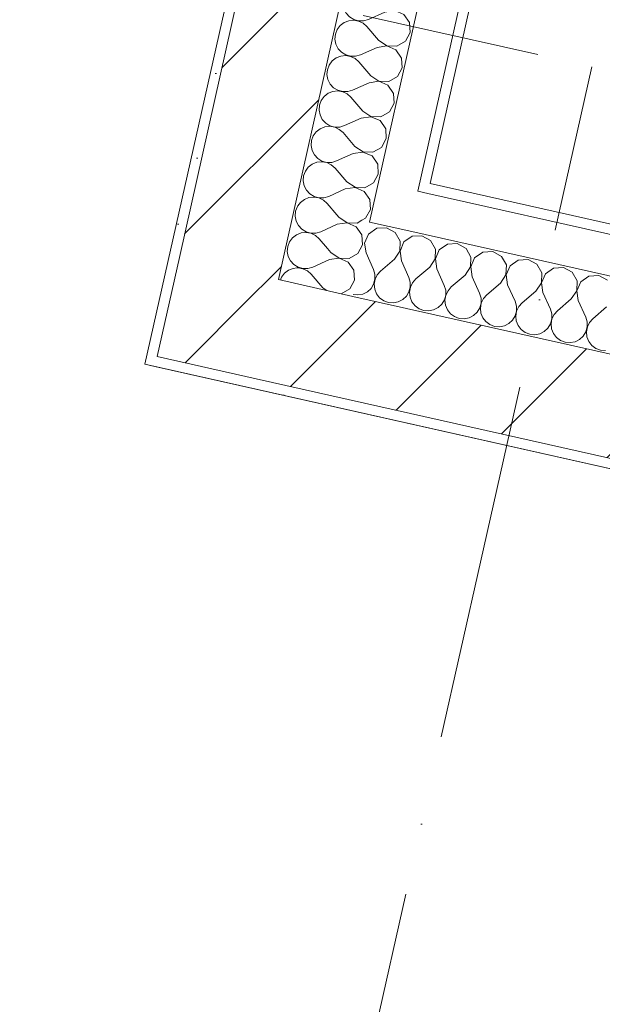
# Model space of a CAD drawing. Header units: millimetres. Extents: x -7145531 to -6681560, y 6117368 to 6219355.
# Tile 57 of 144: x -6952138 to -6950990, y 6149505 to 6151445. Entities that reach past the tile are written whole.
import ezdxf
from ezdxf.enums import TextEntityAlignment as Align

# ---------------------------------------------------------------- set-up
doc = ezdxf.new("R2010")
doc.units = ezdxf.units.MM
doc.header["$MEASUREMENT"] = 0
doc.linetypes.add('Штрихпунктирная', pattern=[670.277762, 352.777767, -176.388884, 0, -141.111112])
for name, color, linetype in [('S - МОП.АР', 7, 'Continuous'), ('АР-Чертеж-Оси_Осевые размеры.АР', 7, 'Continuous'), ('Кровля', 7, 'Continuous')]:
    doc.layers.add(name, color=color, linetype=linetype)
doc.layers.add('АР-Чертеж-Оси_Осевые размеры.АР_Ном._пера__120', color=7, linetype='Continuous', lineweight=0)
doc.layers.add('Кровля_Ном._пера__1', color=7, linetype='Continuous', lineweight=0)
doc.styles.add('РЎР“Р•РќР•Р\xa0Р\x98Р\xa0_РЎРўР\x98Р›Р¬_3', font='GOTHIC.TTF')
pattern_1 = [(45, (-6338440.43, 6562625.56), (-111.369318, 111.369318), [0, -105, 0, -157.5]), (110, (-6338090.43, 6562625.56), (148.001588, 53.868173), [0, -77, 0, -133])]
pattern_2 = [(45, (-6338440.43, 6562275.56), (-127.27922, 127.27922), [])]

# ---------------------------------------------------------------- blocks, each defined once
blk = doc.blocks.new('*X795', base_point=(-6338440.4, 6562275.6))
at = {"layer": 'Кровля_Ном._пера__1', "color": 7, "linetype": 'Continuous', "lineweight": 0}
for p, q in [((-6951463.6, 6151020.9), (-6951471.3, 6151031.9)), ((-6951462.5, 6151001.4), (-6951463.6, 6151020.9)), ((-6951524.5, 6150986), (-6951531.3, 6150993.9)), ((-6951471.8, 6150984.2), (-6951462.5, 6151001.4)), ((-6951527.6, 6150972.1), (-6951560.2, 6150957.4)), ((-6951508.3, 6150974.9), (-6951527.6, 6150972.1)), ((-6951524.5, 6150986), (-6951508.3, 6150975.2)), ((-6951508.3, 6150975.2), (-6951488.8, 6150974.5)), ((-6951490.4, 6150967.2), (-6951508.3, 6150974.9)), ((-6951488.8, 6150974.5), (-6951471.8, 6150984.2)), ((-6951589.3, 6150956), (-6951591.5, 6150955.8)), ((-6951579.6, 6150954.3), (-6951589.3, 6150956)), ((-6951589.1, 6150957.3), (-6951589, 6150957.2)), ((-6951589, 6150957.2), (-6951579.5, 6150954.6)), ((-6951570.7, 6150950), (-6951579.6, 6150954.3)), ((-6951579.5, 6150954.6), (-6951569.7, 6150954.7)), ((-6951563.3, 6150943.5), (-6951570.7, 6150950)), ((-6951569.7, 6150954.7), (-6951560.2, 6150957.4)), ((-6951479.2, 6150951.2), (-6951490.4, 6150967.2)), ((-6951478.1, 6150931.7), (-6951479.2, 6150951.2)), ((-6951622.3, 6150936.3), (-6951624, 6150931.8)), ((-6951540.2, 6150916.3), (-6951563.3, 6150943.5)), ((-6951487.5, 6150914.5), (-6951478.1, 6150931.7)), ((-6951540.2, 6150916.3), (-6951532.5, 6150911.3)), ((-6951504.3, 6150904.9), (-6951487.5, 6150914.5))]:
    blk.add_line(p, q, dxfattribs=at)
blk = doc.blocks.new('*X796', base_point=(-6338440.4, 6562275.6))
at = {"layer": 'Кровля_Ном._пера__1', "color": 7, "linetype": 'Continuous', "lineweight": 0}
for p, q in [((-6951594, 6151067.5), (-6951594.9, 6151057.7)), ((-6951590.6, 6151076.8), (-6951594, 6151067.5)), ((-6951589.8, 6151077.8), (-6951590.6, 6151076.8)), ((-6951594.9, 6151057.7), (-6951593, 6151048)), ((-6951593, 6151048), (-6951588.5, 6151039.3)), ((-6951508.9, 6151055.7), (-6951513, 6151060.6)), ((-6951508.9, 6151055.7), (-6951492.6, 6151044.9)), ((-6951473.1, 6151044.2), (-6951463.8, 6151049.6)), ((-6951588.5, 6151039.3), (-6951581.8, 6151032)), ((-6951581.8, 6151032), (-6951573.4, 6151026.9)), ((-6951573.4, 6151026.9), (-6951563.9, 6151024.3)), ((-6951554, 6151024.4), (-6951544.6, 6151027.1)), ((-6951512, 6151041.8), (-6951544.6, 6151027.1)), ((-6951492.7, 6151044.6), (-6951512, 6151041.8)), ((-6951474.8, 6151036.9), (-6951492.7, 6151044.6)), ((-6951492.6, 6151044.9), (-6951473.1, 6151044.2)), ((-6951471.3, 6151031.9), (-6951474.8, 6151036.9)), ((-6951606.2, 6151007.1), (-6951609.7, 6150997.8)), ((-6951600.4, 6151015), (-6951606.2, 6151007.1)), ((-6951592.6, 6151021), (-6951600.4, 6151015)), ((-6951583.4, 6151024.7), (-6951592.6, 6151021)), ((-6951573.6, 6151025.7), (-6951583.4, 6151024.7)), ((-6951563.9, 6151024), (-6951573.6, 6151025.7)), ((-6951563.9, 6151024.3), (-6951554, 6151024.4)), ((-6951555.1, 6151019.7), (-6951563.9, 6151024)), ((-6951547.7, 6151013.2), (-6951555.1, 6151019.7)), ((-6951531.3, 6150993.9), (-6951547.7, 6151013.2)), ((-6951609.7, 6150997.8), (-6951610.5, 6150988)), ((-6951610.5, 6150988), (-6951608.6, 6150978.3)), ((-6951608.6, 6150978.3), (-6951604.1, 6150969.6)), ((-6951604.1, 6150969.6), (-6951597.4, 6150962.3)), ((-6951608.2, 6150951.3), (-6951616, 6150945.3)), ((-6951599.1, 6150955), (-6951608.2, 6150951.3)), ((-6951591.5, 6150955.8), (-6951599.1, 6150955)), ((-6951597.4, 6150962.3), (-6951589.1, 6150957.3)), ((-6951621.9, 6150937.4), (-6951622.3, 6150936.3)), ((-6951616, 6150945.3), (-6951621.9, 6150937.4))]:
    blk.add_line(p, q, dxfattribs=at)
blk = doc.blocks.new('*X797', base_point=(-6338440.4, 6562275.6))
at = {"layer": 'Кровля_Ном._пера__1', "color": 7, "linetype": 'Continuous', "lineweight": 0}
for p, q in [((-6951421.3, 6151726.5), (-6951416.8, 6151723.8)), ((-6951443.9, 6151711.9), (-6951449.7, 6151704)), ((-6951436.1, 6151717.9), (-6951443.9, 6151711.9)), ((-6951426.9, 6151721.6), (-6951436.1, 6151717.9)), ((-6951417.1, 6151722.6), (-6951426.9, 6151721.6)), ((-6951407.4, 6151720.9), (-6951417.1, 6151722.6)), ((-6951416.8, 6151723.8), (-6951407.3, 6151721.2)), ((-6951398.5, 6151716.7), (-6951407.4, 6151720.9)), ((-6951407.3, 6151721.2), (-6951398, 6151721.3)), ((-6951391.2, 6151710.1), (-6951398.5, 6151716.7)), ((-6951368, 6151683), (-6951391.2, 6151710.1)), ((-6951453.2, 6151694.8), (-6951454, 6151684.9)), ((-6951449.7, 6151704), (-6951453.2, 6151694.8)), ((-6951315.3, 6151681.2), (-6951306, 6151698.3)), ((-6951306, 6151698.3), (-6951306.1, 6151700.7)), ((-6951454, 6151684.9), (-6951452.1, 6151675.3)), ((-6951452.1, 6151675.3), (-6951447.6, 6151666.5)), ((-6951447.6, 6151666.5), (-6951440.9, 6151659.3)), ((-6951371.1, 6151669), (-6951403.7, 6151654.4)), ((-6951351.8, 6151671.8), (-6951371.1, 6151669)), ((-6951368, 6151683), (-6951351.7, 6151672.1)), ((-6951333.9, 6151664.1), (-6951351.8, 6151671.8)), ((-6951351.7, 6151672.1), (-6951332.2, 6151671.5)), ((-6951332.2, 6151671.5), (-6951315.3, 6151681.2)), ((-6951451.7, 6151648.2), (-6951459.5, 6151642.2)), ((-6951442.6, 6151651.9), (-6951451.7, 6151648.2)), ((-6951432.8, 6151652.9), (-6951442.6, 6151651.9)), ((-6951440.9, 6151659.3), (-6951432.5, 6151654.2)), ((-6951423.1, 6151651.2), (-6951432.8, 6151652.9)), ((-6951432.5, 6151654.2), (-6951423, 6151651.5)), ((-6951414.2, 6151647), (-6951423.1, 6151651.2)), ((-6951423, 6151651.5), (-6951413.1, 6151651.6)), ((-6951406.8, 6151640.4), (-6951414.2, 6151647)), ((-6951413.1, 6151651.6), (-6951403.7, 6151654.4)), ((-6951322.7, 6151648.1), (-6951333.9, 6151664.1)), ((-6951321.6, 6151628.6), (-6951322.7, 6151648.1)), ((-6951465.4, 6151634.3), (-6951468.8, 6151625.1)), ((-6951459.5, 6151642.2), (-6951465.4, 6151634.3)), ((-6951383.6, 6151613.3), (-6951406.8, 6151640.4)), ((-6951330.9, 6151611.5), (-6951321.6, 6151628.6)), ((-6951468.8, 6151625.1), (-6951469.6, 6151615.3)), ((-6951469.6, 6151615.3), (-6951467.7, 6151605.6)), ((-6951383.6, 6151613.3), (-6951367.4, 6151602.4)), ((-6951347.9, 6151601.8), (-6951330.9, 6151611.5)), ((-6951467.7, 6151605.6), (-6951463.3, 6151596.8)), ((-6951463.3, 6151596.8), (-6951456.6, 6151589.6)), ((-6951456.6, 6151589.6), (-6951448.2, 6151584.5)), ((-6951386.8, 6151599.3), (-6951419.3, 6151584.7)), ((-6951367.5, 6151602.2), (-6951386.8, 6151599.3)), ((-6951349.5, 6151594.4), (-6951367.5, 6151602.2)), ((-6951367.4, 6151602.4), (-6951347.9, 6151601.8)), ((-6951338.4, 6151578.4), (-6951349.5, 6151594.4)), ((-6951475.2, 6151572.5), (-6951481, 6151564.6)), ((-6951467.4, 6151578.6), (-6951475.2, 6151572.5)), ((-6951458.2, 6151582.2), (-6951467.4, 6151578.6)), ((-6951448.4, 6151583.2), (-6951458.2, 6151582.2)), ((-6951438.7, 6151581.6), (-6951448.4, 6151583.2)), ((-6951448.2, 6151584.5), (-6951438.7, 6151581.8)), ((-6951438.7, 6151581.8), (-6951428.8, 6151581.9)), ((-6951429.8, 6151577.3), (-6951438.7, 6151581.6)), ((-6951422.5, 6151570.7), (-6951429.8, 6151577.3)), ((-6951428.8, 6151581.9), (-6951419.3, 6151584.7)), ((-6951399.3, 6151543.6), (-6951422.5, 6151570.7)), ((-6951337.3, 6151558.9), (-6951338.4, 6151578.4)), ((-6951484.5, 6151555.4), (-6951485.3, 6151545.6)), ((-6951481, 6151564.6), (-6951484.5, 6151555.4)), ((-6951346.6, 6151541.8), (-6951337.3, 6151558.9)), ((-6951485.3, 6151545.6), (-6951483.4, 6151535.9)), ((-6951483.4, 6151535.9), (-6951478.9, 6151527.1)), ((-6951383.1, 6151532.5), (-6951402.4, 6151529.6)), ((-6951399.3, 6151543.6), (-6951383, 6151532.7)), ((-6951365.2, 6151524.7), (-6951383.1, 6151532.5)), ((-6951383, 6151532.7), (-6951363.5, 6151532.1)), ((-6951363.5, 6151532.1), (-6951346.6, 6151541.8)), ((-6951473.9, 6151512.5), (-6951483, 6151508.9)), ((-6951478.9, 6151527.1), (-6951472.2, 6151519.9)), ((-6951464.1, 6151513.6), (-6951473.9, 6151512.5)), ((-6951472.2, 6151519.9), (-6951463.8, 6151514.8)), ((-6951454.4, 6151511.9), (-6951464.1, 6151513.6)), ((-6951463.8, 6151514.8), (-6951454.3, 6151512.1)), ((-6951445.5, 6151507.6), (-6951454.4, 6151511.9)), ((-6951454.3, 6151512.1), (-6951444.5, 6151512.2)), ((-6951444.5, 6151512.2), (-6951435, 6151515)), ((-6951402.4, 6151529.6), (-6951435, 6151515)), ((-6951354, 6151508.7), (-6951365.2, 6151524.7)), ((-6951496.7, 6151494.9), (-6951500.1, 6151485.7)), ((-6951490.8, 6151502.8), (-6951496.7, 6151494.9)), ((-6951483, 6151508.9), (-6951490.8, 6151502.8)), ((-6951438.1, 6151501), (-6951445.5, 6151507.6)), ((-6951414.9, 6151473.9), (-6951438.1, 6151501)), ((-6951352.9, 6151489.2), (-6951354, 6151508.7)), ((-6951500.1, 6151485.7), (-6951501, 6151475.9)), ((-6951501, 6151475.9), (-6951499, 6151466.2)), ((-6951414.9, 6151473.9), (-6951398.7, 6151463.1)), ((-6951362.2, 6151472.1), (-6951352.9, 6151489.2)), ((-6951499, 6151466.2), (-6951494.6, 6151457.4)), ((-6951494.6, 6151457.4), (-6951487.9, 6151450.2)), ((-6951418.1, 6151459.9), (-6951450.6, 6151445.3)), ((-6951398.8, 6151462.8), (-6951418.1, 6151459.9)), ((-6951380.8, 6151455), (-6951398.8, 6151462.8)), ((-6951398.7, 6151463.1), (-6951379.2, 6151462.4)), ((-6951369.7, 6151439), (-6951380.8, 6151455)), ((-6951379.2, 6151462.4), (-6951362.2, 6151472.1)), ((-6951498.7, 6151439.2), (-6951506.5, 6151433.1)), ((-6951489.5, 6151442.8), (-6951498.7, 6151439.2)), ((-6951479.7, 6151443.9), (-6951489.5, 6151442.8)), ((-6951487.9, 6151450.2), (-6951479.5, 6151445.1)), ((-6951470, 6151442.2), (-6951479.7, 6151443.9)), ((-6951479.5, 6151445.1), (-6951470, 6151442.5)), ((-6951470, 6151442.5), (-6951460.1, 6151442.5)), ((-6951461.1, 6151437.9), (-6951470, 6151442.2)), ((-6951453.8, 6151431.3), (-6951461.1, 6151437.9)), ((-6951460.1, 6151442.5), (-6951450.6, 6151445.3)), ((-6951368.6, 6151419.5), (-6951369.7, 6151439)), ((-6951515.8, 6151416), (-6951516.6, 6151406.2)), ((-6951512.3, 6151425.2), (-6951515.8, 6151416)), ((-6951506.5, 6151433.1), (-6951512.3, 6151425.2)), ((-6951430.6, 6151404.2), (-6951453.8, 6151431.3)), ((-6951377.9, 6151402.4), (-6951368.6, 6151419.5)), ((-6951516.6, 6151406.2), (-6951514.7, 6151396.5)), ((-6951514.7, 6151396.5), (-6951510.2, 6151387.7)), ((-6951430.6, 6151404.2), (-6951414.3, 6151393.4)), ((-6951394.8, 6151392.7), (-6951377.9, 6151402.4)), ((-6951510.2, 6151387.7), (-6951503.5, 6151380.5)), ((-6951503.5, 6151380.5), (-6951495.1, 6151375.4)), ((-6951495.1, 6151375.4), (-6951485.6, 6151372.8)), ((-6951475.8, 6151372.8), (-6951466.3, 6151375.6)), ((-6951433.7, 6151390.2), (-6951466.3, 6151375.6)), ((-6951414.4, 6151393.1), (-6951433.7, 6151390.2)), ((-6951396.5, 6151385.3), (-6951414.4, 6151393.1)), ((-6951414.3, 6151393.4), (-6951394.8, 6151392.7)), ((-6951385.3, 6151369.3), (-6951396.5, 6151385.3)), ((-6951522.1, 6151363.5), (-6951528, 6151355.5)), ((-6951514.3, 6151369.5), (-6951522.1, 6151363.5)), ((-6951505.2, 6151373.1), (-6951514.3, 6151369.5)), ((-6951495.4, 6151374.2), (-6951505.2, 6151373.1)), ((-6951485.7, 6151372.5), (-6951495.4, 6151374.2)), ((-6951476.8, 6151368.2), (-6951485.7, 6151372.5)), ((-6951485.6, 6151372.8), (-6951475.8, 6151372.8)), ((-6951469.4, 6151361.7), (-6951476.8, 6151368.2)), ((-6951446.2, 6151334.5), (-6951469.4, 6151361.7)), ((-6951384.2, 6151349.8), (-6951385.3, 6151369.3)), ((-6951531.4, 6151346.3), (-6951532.3, 6151336.5)), ((-6951528, 6151355.5), (-6951531.4, 6151346.3)), ((-6951393.5, 6151332.7), (-6951384.2, 6151349.8)), ((-6951532.3, 6151336.5), (-6951530.4, 6151326.8)), ((-6951530.4, 6151326.8), (-6951525.9, 6151318)), ((-6951525.9, 6151318), (-6951519.2, 6151310.8)), ((-6951449.4, 6151320.5), (-6951481.9, 6151305.9)), ((-6951430.1, 6151323.4), (-6951449.4, 6151320.5)), ((-6951446.2, 6151334.5), (-6951430, 6151323.7)), ((-6951412.1, 6151315.6), (-6951430.1, 6151323.4)), ((-6951430, 6151323.7), (-6951410.5, 6151323)), ((-6951410.5, 6151323), (-6951393.5, 6151332.7)), ((-6951530, 6151299.8), (-6951537.8, 6151293.8)), ((-6951520.8, 6151303.5), (-6951530, 6151299.8)), ((-6951511, 6151304.5), (-6951520.8, 6151303.5)), ((-6951519.2, 6151310.8), (-6951510.8, 6151305.7)), ((-6951501.3, 6151302.8), (-6951511, 6151304.5)), ((-6951510.8, 6151305.7), (-6951501.3, 6151303.1)), ((-6951501.3, 6151303.1), (-6951491.4, 6151303.1)), ((-6951492.4, 6151298.5), (-6951501.3, 6151302.8)), ((-6951485.1, 6151292), (-6951492.4, 6151298.5)), ((-6951491.4, 6151303.1), (-6951481.9, 6151305.9)), ((-6951401, 6151299.6), (-6951412.1, 6151315.6)), ((-6951399.9, 6151280.2), (-6951401, 6151299.6)), ((-6951543.6, 6151285.8), (-6951547.1, 6151276.6)), ((-6951537.8, 6151293.8), (-6951543.6, 6151285.8)), ((-6951461.9, 6151264.8), (-6951485.1, 6151292)), ((-6951409.2, 6151263), (-6951399.9, 6151280.2)), ((-6951547.1, 6151276.6), (-6951547.9, 6151266.8)), ((-6951547.9, 6151266.8), (-6951546, 6151257.1)), ((-6951461.9, 6151264.8), (-6951445.7, 6151254)), ((-6951426.1, 6151253.3), (-6951409.2, 6151263)), ((-6951546, 6151257.1), (-6951541.5, 6151248.3)), ((-6951541.5, 6151248.3), (-6951534.8, 6151241.1)), ((-6951534.8, 6151241.1), (-6951526.4, 6151236)), ((-6951465, 6151250.9), (-6951497.6, 6151236.2)), ((-6951445.7, 6151253.7), (-6951465, 6151250.9)), ((-6951445.7, 6151254), (-6951426.1, 6151253.3)), ((-6951427.8, 6151246), (-6951445.7, 6151253.7)), ((-6951416.6, 6151229.9), (-6951427.8, 6151246)), ((-6951553.4, 6151224.1), (-6951559.3, 6151216.1)), ((-6951545.6, 6151230.1), (-6951553.4, 6151224.1)), ((-6951536.5, 6151233.8), (-6951545.6, 6151230.1)), ((-6951526.7, 6151234.8), (-6951536.5, 6151233.8)), ((-6951517, 6151233.1), (-6951526.7, 6151234.8)), ((-6951526.4, 6151236), (-6951516.9, 6151233.4)), ((-6951508.1, 6151228.8), (-6951517, 6151233.1)), ((-6951516.9, 6151233.4), (-6951507.1, 6151233.4)), ((-6951500.7, 6151222.3), (-6951508.1, 6151228.8)), ((-6951507.1, 6151233.4), (-6951497.6, 6151236.2)), ((-6951477.5, 6151195.1), (-6951500.7, 6151222.3)), ((-6951415.5, 6151210.5), (-6951416.6, 6151229.9)), ((-6951562.7, 6151206.9), (-6951563.6, 6151197.1)), ((-6951559.3, 6151216.1), (-6951562.7, 6151206.9)), ((-6951424.9, 6151193.3), (-6951415.5, 6151210.5)), ((-6951563.6, 6151197.1), (-6951561.7, 6151187.4)), ((-6951561.7, 6151187.4), (-6951557.2, 6151178.6)), ((-6951461.4, 6151184), (-6951480.7, 6151181.2)), ((-6951477.5, 6151195.1), (-6951461.3, 6151184.3)), ((-6951443.4, 6151176.3), (-6951461.4, 6151184)), ((-6951461.3, 6151184.3), (-6951441.8, 6151183.6)), ((-6951441.8, 6151183.6), (-6951424.9, 6151193.3)), ((-6951552.1, 6151164.1), (-6951561.3, 6151160.4)), ((-6951557.2, 6151178.6), (-6951550.5, 6151171.4)), ((-6951542.3, 6151165.1), (-6951552.1, 6151164.1)), ((-6951550.5, 6151171.4), (-6951542.1, 6151166.3)), ((-6951532.6, 6151163.4), (-6951542.3, 6151165.1)), ((-6951542.1, 6151166.3), (-6951532.6, 6151163.7)), ((-6951532.6, 6151163.7), (-6951522.7, 6151163.8)), ((-6951523.8, 6151159.1), (-6951532.6, 6151163.4)), ((-6951522.7, 6151163.8), (-6951513.3, 6151166.5)), ((-6951480.7, 6151181.2), (-6951513.3, 6151166.5)), ((-6951432.3, 6151160.3), (-6951443.4, 6151176.3)), ((-6951574.9, 6151146.4), (-6951578.4, 6151137.2)), ((-6951569.1, 6151154.4), (-6951574.9, 6151146.4)), ((-6951561.3, 6151160.4), (-6951569.1, 6151154.4)), ((-6951516.4, 6151152.6), (-6951523.8, 6151159.1)), ((-6951493.2, 6151125.4), (-6951516.4, 6151152.6)), ((-6951431.2, 6151140.8), (-6951432.3, 6151160.3)), ((-6951578.4, 6151137.2), (-6951579.2, 6151127.4)), ((-6951579.2, 6151127.4), (-6951577.3, 6151117.7)), ((-6951493.2, 6151125.4), (-6951477, 6151114.6)), ((-6951457.4, 6151113.9), (-6951440.5, 6151123.6)), ((-6951440.5, 6151123.6), (-6951431.2, 6151140.8)), ((-6951577.3, 6151117.7), (-6951572.8, 6151109)), ((-6951572.8, 6151109), (-6951566.1, 6151101.7)), ((-6951496.3, 6151111.5), (-6951528.9, 6151096.8)), ((-6951477, 6151114.3), (-6951496.3, 6151111.5)), ((-6951477, 6151114.6), (-6951457.4, 6151113.9)), ((-6951459.1, 6151106.6), (-6951477, 6151114.3)), ((-6951447.9, 6151090.6), (-6951459.1, 6151106.6)), ((-6951584.7, 6151084.7), (-6951589.8, 6151077.8)), ((-6951576.9, 6151090.7), (-6951584.7, 6151084.7)), ((-6951567.8, 6151094.4), (-6951576.9, 6151090.7)), ((-6951558, 6151095.4), (-6951567.8, 6151094.4)), ((-6951566.1, 6151101.7), (-6951557.7, 6151096.6)), ((-6951548.3, 6151093.7), (-6951558, 6151095.4)), ((-6951557.7, 6151096.6), (-6951548.2, 6151094)), ((-6951539.4, 6151089.4), (-6951548.3, 6151093.7)), ((-6951548.2, 6151094), (-6951538.4, 6151094.1)), ((-6951532, 6151082.9), (-6951539.4, 6151089.4)), ((-6951538.4, 6151094.1), (-6951528.9, 6151096.8)), ((-6951446.8, 6151071.1), (-6951447.9, 6151090.6)), ((-6951513, 6151060.6), (-6951532, 6151082.9)), ((-6951456.2, 6151053.9), (-6951446.8, 6151071.1)), ((-6951463.8, 6151049.6), (-6951456.2, 6151053.9))]:
    blk.add_line(p, q, dxfattribs=at)
blk = doc.blocks.new('Стена_207_3', base_point=(-6951867, 6150781.4))
at = {"layer": 'Кровля', "linetype": 'Continuous', "lineweight": 0, "true_color": 0x000000}
h = blk.add_hatch(dxfattribs=at)
h.set_pattern_fill('БЛОКИ_БЕТОННЫЕ_ЭФФЕКТИВН_72', color=18, style=0, pattern_type=2)
h.set_pattern_definition(pattern_2)
h.paths.add_polyline_path([(-6951823.1, 6150976.5), (-6951628, 6150932.7), (-6951492.2, 6151537.5), (-6951687.3, 6151581.3)])
h = blk.add_hatch(dxfattribs=at)
h.set_pattern_fill('ШТУКАТУРКА__ГИПС_01_0003', color=18, style=0, pattern_type=2)
h.set_pattern_definition(pattern_1)
h.paths.add_polyline_path([(-6951711.2, 6151566.2), (-6951886.5, 6150785.8), (-6951867, 6150781.4), (-6951691.7, 6151561.8)])
h = blk.add_hatch(dxfattribs=at)
h.set_pattern_fill('БЛОКИ_БЕТОННЫЕ_ЭФФЕКТИВН_72', color=18, style=0, pattern_type=2)
h.set_pattern_definition(pattern_2)
h.paths.add_polyline_path([(-6951867, 6150781.4), (-6951628, 6150932.7), (-6951823.1, 6150976.5)])
h = blk.add_hatch(dxfattribs=at)
h.set_pattern_fill('БЛОКИ_БЕТОННЫЕ_ЭФФЕКТИВН_72', color=18, style=0, pattern_type=2)
h.set_pattern_definition(pattern_2)
h.paths.add_polyline_path([(-6951628, 6150932.7), (-6951867, 6150781.4), (-6951671.8, 6150737.6)])
h = blk.add_hatch(dxfattribs=at)
h.set_pattern_fill('ШТУКАТУРКА__ГИПС_01_0003', color=18, style=0, pattern_type=2)
h.set_pattern_definition(pattern_1)
h.paths.add_polyline_path([(-6951890.9, 6150766.2), (-6951867, 6150781.4), (-6951886.5, 6150785.8)])
h = blk.add_hatch(dxfattribs=at)
h.set_pattern_fill('ШТУКАТУРКА__ГИПС_01_0003', color=18, style=0, pattern_type=2)
h.set_pattern_definition(pattern_1)
h.paths.add_polyline_path([(-6951867, 6150781.4), (-6951890.9, 6150766.2), (-6951871.3, 6150761.9)])
at = {"layer": 'Кровля_Ном._пера__1', "color": 7, "linetype": 'Continuous', "lineweight": 0}
for p, q in [((-6951191.1, 6151828.6), (-6951173.5, 6151906.6)), ((-6951302, 6151699.7), (-6951269.1, 6151846.1)), ((-6951353.2, 6151106.7), (-6951191.1, 6151828.6)), ((-6951448.8, 6151046.2), (-6951302, 6151699.7)), ((-6951353.2, 6151106.7), (-6951333.7, 6151102.3)), ((-6951448.8, 6151046.2), (-6951370.7, 6151028.6))]:
    blk.add_line(p, q, dxfattribs=at)
at = {"layer": 'Кровля_Ном._пера__1', "color": 7, "linetype": 'Continuous', "lineweight": 15}
for p, q in [((-6951492.2, 6151537.5), (-6951448.3, 6151732.6)), ((-6951691.7, 6151561.8), (-6951687.3, 6151581.3)), ((-6951691.7, 6151561.8), (-6951823.1, 6150976.5)), ((-6951628, 6150932.7), (-6951492.2, 6151537.5)), ((-6951823.1, 6150976.5), (-6951867, 6150781.4)), ((-6951628, 6150932.7), (-6951481.6, 6150899.8)), ((-6951867, 6150781.4), (-6951671.8, 6150737.6))]:
    blk.add_line(p, q, dxfattribs=at)
at = {"layer": 'Кровля_Ном._пера__1', "color": 7, "linetype": 'Continuous', "lineweight": 0, "flags": 128}
for points in [[(-6951329.3, 6151121.8), (-6951154, 6151902.2)], [(-6951711.2, 6151566.2), (-6951890.9, 6150766.2)], [(-6951890.9, 6150766.2), (-6951871.3, 6150761.9)]]:
    blk.add_lwpolyline(points, dxfattribs=at)
at = {"layer": 'Кровля', "color": 7, "lineweight": 0}
for name in ['*X797', '*X796', '*X795']:
    blk.add_blockref(name, (-6338440.4, 6562275.6), dxfattribs=at)
blk = doc.blocks.new('*X864', base_point=(-6338440.4, 6562275.6))
at = {"layer": 'Кровля_Ном._пера__1', "color": 7, "linetype": 'Continuous', "lineweight": 0}
for p, q in [((-6951434.3, 6151033.8), (-6951450.3, 6151022.6)), ((-6951414.8, 6151034.9), (-6951434.3, 6151033.8)), ((-6951397.7, 6151025.6), (-6951414.8, 6151034.9)), ((-6951450.3, 6151022.6), (-6951458.1, 6151004.7)), ((-6951388, 6151008.6), (-6951397.7, 6151025.6)), ((-6951388.7, 6150989.1), (-6951388, 6151008.6)), ((-6951380.6, 6151007), (-6951388.4, 6150989.1)), ((-6951364.6, 6151018.2), (-6951380.6, 6151007)), ((-6951345.2, 6151019.2), (-6951364.6, 6151018.2)), ((-6951328, 6151009.9), (-6951345.2, 6151019.2)), ((-6951318.3, 6150993), (-6951328, 6151009.9)), ((-6951458.1, 6151004.7), (-6951455.2, 6150985.4)), ((-6951399.5, 6150972.9), (-6951388.7, 6150989.1)), ((-6951388.4, 6150989.1), (-6951385.6, 6150969.8)), ((-6951319, 6150973.5), (-6951318.3, 6150993)), ((-6951311, 6150991.3), (-6951318.7, 6150973.4)), ((-6951294.9, 6151002.5), (-6951311, 6150991.3)), ((-6951275.5, 6151003.6), (-6951294.9, 6151002.5)), ((-6951258.3, 6150994.3), (-6951275.5, 6151003.6)), ((-6951248.6, 6150977.3), (-6951258.3, 6150994.3)), ((-6951205.8, 6150987.9), (-6951225.3, 6150986.9)), ((-6951188.6, 6150978.6), (-6951205.8, 6150987.9)), ((-6951455.2, 6150985.4), (-6951440.6, 6150952.8)), ((-6951399.5, 6150972.9), (-6951426.7, 6150949.7)), ((-6951385.6, 6150969.8), (-6951370.9, 6150937.2)), ((-6951329.8, 6150957.2), (-6951319, 6150973.5)), ((-6951318.7, 6150973.4), (-6951315.9, 6150954.1)), ((-6951249.3, 6150957.8), (-6951248.6, 6150977.3)), ((-6951241.3, 6150975.7), (-6951249, 6150957.8)), ((-6951225.3, 6150986.9), (-6951241.3, 6150975.7)), ((-6951178.9, 6150961.7), (-6951188.6, 6150978.6)), ((-6951155.6, 6150971.2), (-6951171.6, 6150960)), ((-6951136.1, 6150972.3), (-6951155.6, 6150971.2)), ((-6951118.9, 6150963), (-6951136.1, 6150972.3)), ((-6951437.8, 6150943.4), (-6951440.6, 6150952.8)), ((-6951426.7, 6150949.7), (-6951433.2, 6150942.3)), ((-6951329.8, 6150957.2), (-6951357, 6150934.1)), ((-6951315.9, 6150954.1), (-6951301.2, 6150921.5)), ((-6951260.1, 6150941.6), (-6951249.3, 6150957.8)), ((-6951249, 6150957.8), (-6951246.2, 6150938.5)), ((-6951179.6, 6150942.2), (-6951178.9, 6150961.7)), ((-6951171.6, 6150960), (-6951179.3, 6150942.1)), ((-6951109.2, 6150946), (-6951118.9, 6150963)), ((-6951085.9, 6150955.6), (-6951101.9, 6150944.4)), ((-6951066.4, 6150956.6), (-6951085.9, 6150955.6)), ((-6951049.2, 6150947.3), (-6951066.4, 6150956.6)), ((-6951440.4, 6150924), (-6951437.8, 6150933.5)), ((-6951437.5, 6150933.5), (-6951439.2, 6150923.8)), ((-6951437.8, 6150933.5), (-6951437.8, 6150943.4)), ((-6951433.2, 6150942.3), (-6951437.5, 6150933.5)), ((-6951368.1, 6150927.7), (-6951370.9, 6150937.2)), ((-6951357, 6150934.1), (-6951363.5, 6150926.7)), ((-6951260.1, 6150941.6), (-6951287.3, 6150918.4)), ((-6951246.2, 6150938.5), (-6951231.5, 6150905.9)), ((-6951190.4, 6150925.9), (-6951179.6, 6150942.2)), ((-6951179.3, 6150942.1), (-6951176.5, 6150922.8)), ((-6951109.9, 6150926.5), (-6951109.2, 6150946)), ((-6951101.9, 6150944.4), (-6951109.6, 6150926.5)), ((-6951039.5, 6150930.4), (-6951049.2, 6150947.3)), ((-6951040.2, 6150910.9), (-6951039.5, 6150930.4)), ((-6951016.2, 6150939.9), (-6951032.2, 6150928.7)), ((-6950996.7, 6150941), (-6951016.2, 6150939.9)), ((-6950979.5, 6150931.7), (-6950996.7, 6150941)), ((-6951452.7, 6150908.9), (-6951445.5, 6150915.6)), ((-6951445.5, 6150915.6), (-6951440.4, 6150924)), ((-6951439.2, 6150923.8), (-6951438.1, 6150914)), ((-6951438.1, 6150914), (-6951434.5, 6150904.8)), ((-6951370.7, 6150908.4), (-6951368.1, 6150917.9)), ((-6951367.8, 6150917.8), (-6951369.5, 6150908.1)), ((-6951368.1, 6150917.9), (-6951368.1, 6150927.7)), ((-6951363.5, 6150926.7), (-6951367.8, 6150917.8)), ((-6951298.4, 6150912.1), (-6951301.2, 6150921.5)), ((-6951298.4, 6150902.2), (-6951298.4, 6150912.1)), ((-6951293.8, 6150911), (-6951298.1, 6150902.2)), ((-6951287.3, 6150918.4), (-6951293.8, 6150911)), ((-6951190.4, 6150925.9), (-6951217.6, 6150902.7)), ((-6951176.5, 6150922.8), (-6951161.8, 6150890.2)), ((-6951120.7, 6150910.3), (-6951147.9, 6150887.1)), ((-6951120.7, 6150910.3), (-6951109.9, 6150926.5)), ((-6951109.6, 6150926.5), (-6951106.8, 6150907.1)), ((-6951051, 6150894.6), (-6951040.2, 6150910.9)), ((-6951032.2, 6150928.7), (-6951039.9, 6150910.8)), ((-6951039.9, 6150910.8), (-6951037.1, 6150891.5)), ((-6951480.8, 6150903.3), (-6951471.2, 6150902.5)), ((-6951471.2, 6150902.5), (-6951461.5, 6150904.4)), ((-6951461.5, 6150904.4), (-6951452.7, 6150908.9)), ((-6951434.5, 6150904.8), (-6951428.5, 6150897)), ((-6951428.5, 6150897), (-6951420.5, 6150891.2)), ((-6951420.5, 6150891.2), (-6951411.3, 6150887.7)), ((-6951391.8, 6150888.8), (-6951383, 6150893.3)), ((-6951383, 6150893.3), (-6951375.8, 6150900)), ((-6951375.8, 6150900), (-6951370.7, 6150908.4)), ((-6951369.5, 6150908.1), (-6951368.5, 6150898.3)), ((-6951368.5, 6150898.3), (-6951364.8, 6150889.2)), ((-6951306.1, 6150884.3), (-6951301, 6150892.7)), ((-6951301, 6150892.7), (-6951298.4, 6150902.2)), ((-6951298.1, 6150902.2), (-6951299.8, 6150892.4)), ((-6951299.8, 6150892.4), (-6951298.8, 6150882.6)), ((-6951228.8, 6150896.4), (-6951231.5, 6150905.9)), ((-6951228.7, 6150886.6), (-6951228.8, 6150896.4)), ((-6951224.1, 6150895.4), (-6951228.4, 6150886.5)), ((-6951217.6, 6150902.7), (-6951224.1, 6150895.4)), ((-6951106.8, 6150907.1), (-6951092.1, 6150874.6)), ((-6951051, 6150894.6), (-6951078.2, 6150871.4)), ((-6951037.1, 6150891.5), (-6951022.4, 6150858.9)), ((-6951411.3, 6150887.7), (-6951401.5, 6150886.9)), ((-6951401.5, 6150886.9), (-6951391.8, 6150888.8)), ((-6951364.8, 6150889.2), (-6951358.8, 6150881.4)), ((-6951358.8, 6150881.4), (-6951350.8, 6150875.5)), ((-6951350.8, 6150875.5), (-6951341.6, 6150872)), ((-6951341.6, 6150872), (-6951331.8, 6150871.2)), ((-6951331.8, 6150871.2), (-6951322.1, 6150873.1)), ((-6951322.1, 6150873.1), (-6951313.3, 6150877.6)), ((-6951313.3, 6150877.6), (-6951306.1, 6150884.3)), ((-6951298.8, 6150882.6), (-6951295.1, 6150873.5)), ((-6951295.1, 6150873.5), (-6951289.1, 6150865.7)), ((-6951236.4, 6150868.6), (-6951231.3, 6150877.1)), ((-6951231.3, 6150877.1), (-6951228.7, 6150886.6)), ((-6951228.4, 6150886.5), (-6951230.1, 6150876.8)), ((-6951230.1, 6150876.8), (-6951229.1, 6150867)), ((-6951159.1, 6150880.8), (-6951161.8, 6150890.2)), ((-6951159, 6150870.9), (-6951159.1, 6150880.8)), ((-6951154.4, 6150879.7), (-6951158.7, 6150870.9)), ((-6951147.9, 6150887.1), (-6951154.4, 6150879.7)), ((-6951089.4, 6150865.1), (-6951092.1, 6150874.6)), ((-6951078.2, 6150871.4), (-6951084.7, 6150864.1)), ((-6950981.3, 6150879), (-6951008.5, 6150855.8)), ((-6951289.1, 6150865.7), (-6951281.1, 6150859.9)), ((-6951281.1, 6150859.9), (-6951271.9, 6150856.4)), ((-6951271.9, 6150856.4), (-6951262.1, 6150855.6)), ((-6951262.1, 6150855.6), (-6951252.4, 6150857.5)), ((-6951252.4, 6150857.5), (-6951243.6, 6150861.9)), ((-6951243.6, 6150861.9), (-6951236.4, 6150868.6)), ((-6951229.1, 6150867), (-6951225.4, 6150857.8)), ((-6951225.4, 6150857.8), (-6951219.4, 6150850.1)), ((-6951174, 6150846.3), (-6951166.7, 6150853)), ((-6951166.7, 6150853), (-6951161.6, 6150861.4)), ((-6951161.6, 6150861.4), (-6951159, 6150870.9)), ((-6951158.7, 6150870.9), (-6951160.4, 6150861.1)), ((-6951160.4, 6150861.1), (-6951159.4, 6150851.3)), ((-6951091.9, 6150845.8), (-6951089.3, 6150855.3)), ((-6951089, 6150855.2), (-6951090.7, 6150845.5)), ((-6951089.3, 6150855.3), (-6951089.4, 6150865.1)), ((-6951084.7, 6150864.1), (-6951089, 6150855.2)), ((-6951019.7, 6150849.5), (-6951022.4, 6150858.9)), ((-6951008.5, 6150855.8), (-6951015, 6150848.4)), ((-6951219.4, 6150850.1), (-6951211.4, 6150844.2)), ((-6951211.4, 6150844.2), (-6951202.2, 6150840.7)), ((-6951202.2, 6150840.7), (-6951192.4, 6150839.9)), ((-6951192.4, 6150839.9), (-6951182.7, 6150841.8)), ((-6951182.7, 6150841.8), (-6951174, 6150846.3)), ((-6951159.4, 6150851.3), (-6951155.7, 6150842.2)), ((-6951155.7, 6150842.2), (-6951149.7, 6150834.4)), ((-6951149.7, 6150834.4), (-6951141.8, 6150828.5)), ((-6951104.3, 6150830.6), (-6951097, 6150837.3)), ((-6951097, 6150837.3), (-6951091.9, 6150845.8)), ((-6951090.7, 6150845.5), (-6951089.7, 6150835.7)), ((-6951089.7, 6150835.7), (-6951086, 6150826.5)), ((-6951022.2, 6150830.1), (-6951019.6, 6150839.6)), ((-6951019.3, 6150839.5), (-6951021, 6150829.8)), ((-6951019.6, 6150839.6), (-6951019.7, 6150849.5)), ((-6951015, 6150848.4), (-6951019.3, 6150839.5)), ((-6951141.8, 6150828.5), (-6951132.5, 6150825.1)), ((-6951132.5, 6150825.1), (-6951122.7, 6150824.3)), ((-6951122.7, 6150824.3), (-6951113, 6150826.2)), ((-6951113, 6150826.2), (-6951104.3, 6150830.6)), ((-6951086, 6150826.5), (-6951080, 6150818.7)), ((-6951080, 6150818.7), (-6951072.1, 6150812.9)), ((-6951072.1, 6150812.9), (-6951062.8, 6150809.4)), ((-6951043.4, 6150810.5), (-6951034.6, 6150815)), ((-6951034.6, 6150815), (-6951027.3, 6150821.7)), ((-6951027.3, 6150821.7), (-6951022.2, 6150830.1)), ((-6951021, 6150829.8), (-6951020, 6150820)), ((-6951020, 6150820), (-6951016.3, 6150810.9)), ((-6951062.8, 6150809.4), (-6951053, 6150808.6)), ((-6951053, 6150808.6), (-6951043.4, 6150810.5)), ((-6951016.3, 6150810.9), (-6951010.3, 6150803.1)), ((-6951010.3, 6150803.1), (-6951002.4, 6150797.2)), ((-6951002.4, 6150797.2), (-6950993.1, 6150793.8)), ((-6950993.1, 6150793.8), (-6950983.3, 6150793))]:
    blk.add_line(p, q, dxfattribs=at)
blk = doc.blocks.new('Стена_252_3', base_point=(-6949534.7, 6150257.6))
at = {"layer": 'Кровля', "linetype": 'Continuous', "lineweight": 0, "true_color": 0x000000}
h = blk.add_hatch(dxfattribs=at)
h.set_pattern_fill('БЛОКИ_БЕТОННЫЕ_ЭФФЕКТИВН_72', color=18, style=0, pattern_type=2)
h.set_pattern_definition(pattern_2)
h.paths.add_polyline_path([(-6951628, 6150932.7), (-6951671.8, 6150737.6), (-6949534.7, 6150257.6), (-6949490.9, 6150452.7)])
h = blk.add_hatch(dxfattribs=at)
h.set_pattern_fill('ШТУКАТУРКА__ГИПС_01_0003', color=18, style=0, pattern_type=2)
h.set_pattern_definition(pattern_1)
h.paths.add_polyline_path([(-6951871.3, 6150761.9), (-6949539.1, 6150238.1), (-6949534.7, 6150257.6), (-6951867, 6150781.4)])
at = {"layer": 'Кровля_Ном._пера__1', "color": 7, "linetype": 'Continuous', "lineweight": 0}
for p, q in [((-6951353.2, 6151106.7), (-6951333.7, 6151102.3)), ((-6949440.5, 6150677.2), (-6951333.7, 6151102.3)), ((-6951448.8, 6151046.2), (-6951370.7, 6151028.6)), ((-6949458, 6150599.1), (-6951370.7, 6151028.6))]:
    blk.add_line(p, q, dxfattribs=at)
at = {"layer": 'Кровля_Ном._пера__1', "color": 7, "linetype": 'Continuous', "lineweight": 15}
for p, q in [((-6951628, 6150932.7), (-6951481.6, 6150899.8)), ((-6949490.9, 6150452.7), (-6951481.6, 6150899.8)), ((-6951867, 6150781.4), (-6951671.8, 6150737.6)), ((-6951671.8, 6150737.6), (-6949534.7, 6150257.6))]:
    blk.add_line(p, q, dxfattribs=at)
at = {"layer": 'Кровля_Ном._пера__1', "color": 7, "linetype": 'Continuous', "lineweight": 0, "flags": 128}
for points in [[(-6949436.1, 6150696.7), (-6951329.3, 6151121.8)], [(-6951871.3, 6150761.9), (-6949539.1, 6150238.1)]]:
    blk.add_lwpolyline(points, dxfattribs=at)
at = {"layer": 'Кровля', "color": 7, "lineweight": 0}
blk.add_blockref('*X864', (-6338440.4, 6562275.6), dxfattribs=at)
blk = doc.blocks.new('Стандартный Маркер Сетки[133]_3', base_point=(-6951010.7, 6151352.1))
at = {"layer": 'АР-Чертеж-Оси_Осевые размеры.АР_Ном._пера__120', "color": 7, "linetype": 'Штрихпунктирная', "lineweight": 0}
for q in [(-6951010.7, 6151352.1), (-6955792.3, 6130062)]:
    blk.add_line((-6951229.8, 6150376.4), q, dxfattribs=at)
at = {"layer": 'АР-Чертеж-Оси_Осевые размеры.АР_Ном._пера__120', "color": 7, "lineweight": 0, "style": 'РЎР“Р•РќР•Р\xa0Р\x98Р\xa0_РЎРўР\x98Р›Р¬_3'}
blk.add_attdef('AC_MarkerText_1', text='', height=350, rotation=347.3417, dxfattribs=at).set_placement((-6956051.1, 6128779.6), align=Align.TOP_CENTER)
blk = doc.blocks.new('Стандартный Маркер Сетки[146]_3', base_point=(-6951010.7, 6151352.1))
at = {"layer": 'АР-Чертеж-Оси_Осевые размеры.АР_Ном._пера__120', "color": 7, "linetype": 'Штрихпунктирная', "lineweight": 0}
for q in [(-6951010.7, 6151352.1), (-6955792.3, 6130062)]:
    blk.add_line((-6951229.8, 6150376.4), q, dxfattribs=at)
at = {"layer": 'АР-Чертеж-Оси_Осевые размеры.АР_Ном._пера__120', "color": 7, "lineweight": 0, "style": 'РЎР“Р•РќР•Р\xa0Р\x98Р\xa0_РЎРўР\x98Р›Р¬_3'}
blk.add_attdef('AC_MarkerText_1', text='', height=350, rotation=347.3417, dxfattribs=at).set_placement((-6956051.1, 6128779.6), align=Align.TOP_CENTER)
blk = doc.blocks.new('Стандартный Маркер Сетки[156]_3', base_point=(-6985795.1, 6159164.5))
at = {"layer": 'АР-Чертеж-Оси_Осевые размеры.АР_Ном._пера__120', "color": 7, "linetype": 'Штрихпунктирная', "lineweight": 0}
blk.add_line((-6984819.4, 6158945.4), (-6905878.2, 6141215.6), dxfattribs=at)
at = {"layer": 'АР-Чертеж-Оси_Осевые размеры.АР_Ном._пера__120', "color": 7, "lineweight": 0, "style": 'РЎР“Р•РќР•Р\xa0Р\x98Р\xa0_РЎРўР\x98Р›Р¬_3'}
for tag, p in [('AC_MarkerText_1_0', (-6986213, 6159455.1)), ('AC_MarkerText_1_1', (-6904344.7, 6141068))]:
    blk.add_attdef(tag, text='', height=350, rotation=347.3417, dxfattribs=at).set_placement(p, align=Align.TOP_CENTER)
blk = doc.blocks.new('Стандартный Маркер Сетки[161]_3', base_point=(-6985795.1, 6159164.5))
at = {"layer": 'АР-Чертеж-Оси_Осевые размеры.АР_Ном._пера__120', "color": 7, "linetype": 'Штрихпунктирная', "lineweight": 0}
blk.add_line((-6984819.4, 6158945.4), (-6905878.2, 6141215.6), dxfattribs=at)
at = {"layer": 'АР-Чертеж-Оси_Осевые размеры.АР_Ном._пера__120', "color": 7, "lineweight": 0, "style": 'РЎР“Р•РќР•Р\xa0Р\x98Р\xa0_РЎРўР\x98Р›Р¬_3'}
for tag, p in [('AC_MarkerText_1_0', (-6986213, 6159455.1)), ('AC_MarkerText_1_1', (-6904344.7, 6141068))]:
    blk.add_attdef(tag, text='', height=350, rotation=347.3417, dxfattribs=at).set_placement(p, align=Align.TOP_CENTER)
blk = doc.blocks.new('Стандартный Маркер Сетки[165]_3', base_point=(-6985795.1, 6159164.5))
at = {"layer": 'АР-Чертеж-Оси_Осевые размеры.АР_Ном._пера__120', "color": 7, "linetype": 'Штрихпунктирная', "lineweight": 0}
blk.add_line((-6984819.4, 6158945.4), (-6905878.2, 6141215.6), dxfattribs=at)
at = {"layer": 'АР-Чертеж-Оси_Осевые размеры.АР_Ном._пера__120', "color": 7, "lineweight": 0, "style": 'РЎР“Р•РќР•Р\xa0Р\x98Р\xa0_РЎРўР\x98Р›Р¬_3'}
for tag, p in [('AC_MarkerText_1_0', (-6986213, 6159455.1)), ('AC_MarkerText_1_1', (-6904344.7, 6141068))]:
    blk.add_attdef(tag, text='', height=350, rotation=347.3417, dxfattribs=at).set_placement(p, align=Align.TOP_CENTER)
blk = doc.blocks.new('Стандартный Маркер Сетки[172]_3', base_point=(-6985795.1, 6159164.5))
at = {"layer": 'АР-Чертеж-Оси_Осевые размеры.АР_Ном._пера__120', "color": 7, "linetype": 'Штрихпунктирная', "lineweight": 0}
blk.add_line((-6984819.4, 6158945.4), (-6905878.2, 6141215.6), dxfattribs=at)
at = {"layer": 'АР-Чертеж-Оси_Осевые размеры.АР_Ном._пера__120', "color": 7, "lineweight": 0, "style": 'РЎР“Р•РќР•Р\xa0Р\x98Р\xa0_РЎРўР\x98Р›Р¬_3'}
for tag, p in [('AC_MarkerText_1_0', (-6986213, 6159455.1)), ('AC_MarkerText_1_1', (-6904344.7, 6141068))]:
    blk.add_attdef(tag, text='', height=350, rotation=347.3417, dxfattribs=at).set_placement(p, align=Align.TOP_CENTER)

msp = doc.modelspace()

# ---------------------------------------------------------------- linework, layer by layer
at = {"layer": 'S - МОП.АР', "color": 254, "linetype": 'Continuous', "lineweight": 0, "true_color": 0xd1c7d6, "flags": 128}
msp.add_lwpolyline([(-6948153.5, 6149926.9), (-6951890.9, 6150766.2), (-6951711.2, 6151566.2), (-6954335.9, 6152155.6), (-6957846.3, 6136524.6)], dxfattribs=at)

# ---------------------------------------------------------------- block references
at = {"layer": 'АР-Чертеж-Оси_Осевые размеры.АР', "color": 8, "linetype": 'Continuous', "lineweight": 15}
for name, p in [('Стандартный Маркер Сетки[156]_3', (-6985795.1, 6159164.5)), ('Стандартный Маркер Сетки[161]_3', (-6985795.1, 6159164.5)), ('Стандартный Маркер Сетки[165]_3', (-6985795.1, 6159164.5)), ('Стандартный Маркер Сетки[172]_3', (-6985795.1, 6159164.5)), ('Стандартный Маркер Сетки[133]_3', (-6951010.7, 6151352.1)), ('Стандартный Маркер Сетки[146]_3', (-6951010.7, 6151352.1))]:
    msp.add_blockref(name, p, dxfattribs=at)
at = {"layer": 'Кровля', "color": 7, "lineweight": 0}
for name, p in [('Стена_207_3', (-6951867, 6150781.4)), ('Стена_252_3', (-6949534.7, 6150257.6))]:
    msp.add_blockref(name, p, dxfattribs=at)

doc.saveas('drawing.dxf')
